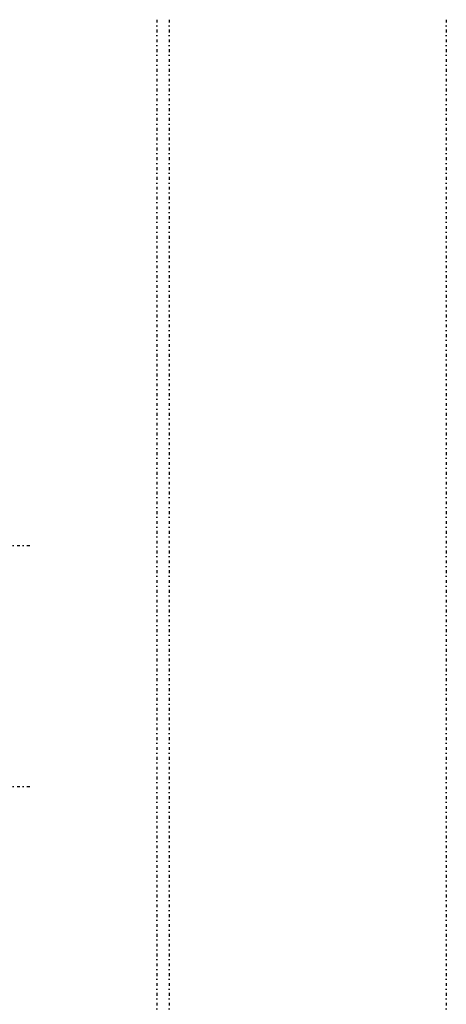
# Model space of a CAD drawing. Extents: x -526 to 218, y -128 to 128.
# Tile 21 of 21: x 150 to 218, y -35 to 120. Entities that reach past the tile are written whole.
import ezdxf

# ---------------------------------------------------------------- set-up
doc = ezdxf.new("R2010")
doc.units = 0
doc.linetypes.add('CENTER', pattern=[1.5, 0.45, -0.5, 0.05, -0.5])
doc.layers.add('AM_7', color=7, linetype='CENTER')

msp = doc.modelspace()

# ---------------------------------------------------------------- linework, layer by layer
at = {"layer": 'AM_7', "color": 4, "linetype": 'CENTER'}
for p, q in [((172.05, 119.9), (172.05, -119.9)), ((174, 119.9), (174, -119.9)), ((217.68, 119.9), (217.68, -119.9)), ((108.2, 37), (152.2, 37)), ((108.2, -1), (152.2, -1))]:
    msp.add_line(p, q, dxfattribs=at)

doc.saveas('drawing.dxf')
